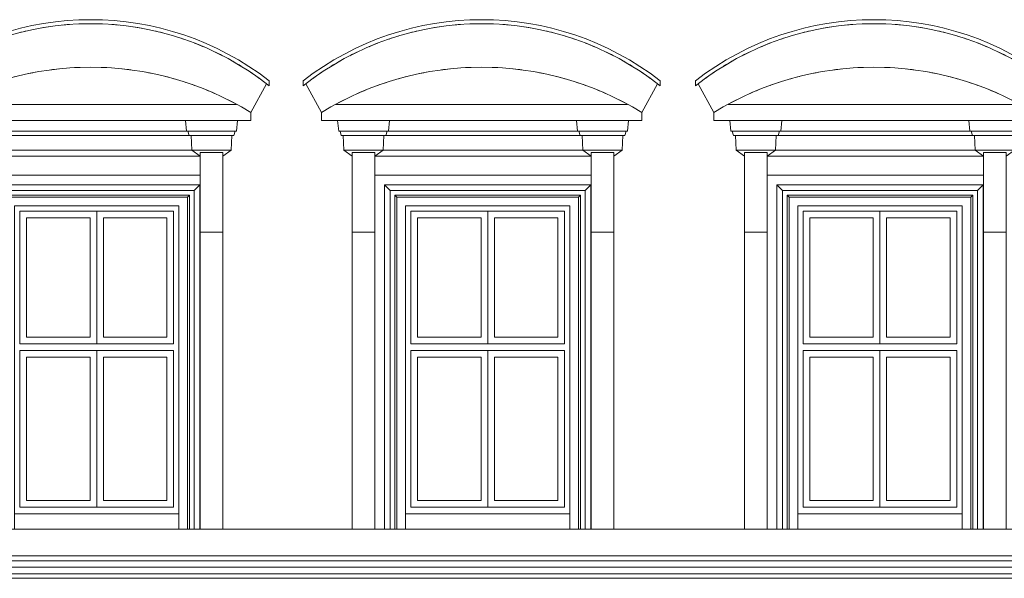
# Model space of a CAD drawing. Header units: metres. Extents: x -1.8 to 41.7, y -0.9 to 24.3.
# Tile 9 of 28: x 6.3 to 13.7, y 10.6 to 14.8. Entities that reach past the tile are written whole.
import ezdxf

# ---------------------------------------------------------------- set-up
doc = ezdxf.new("R2010")
doc.units = ezdxf.units.M
doc.layers.add('AV-STAVBA', color=7, linetype='Continuous', lineweight=18)

# ---------------------------------------------------------------- blocks, each defined once
blk = doc.blocks.new('WI_2-2_dvojité_bez středního sloupku - 1250x2320-1217601-Pohled JV')
at = {"layer": 'AV-STAVBA'}
for p, q in [((29.0798, 13.32), (29.0798, 12.325)), ((29.0798, 13.32), (30.2298, 13.32)), ((29.0798, 12.325), (29.0798, 13.32)), ((29.6548, 13.32), (29.0798, 13.32)), ((30.2298, 13.32), (29.6548, 13.32)), ((29.6548, 13.32), (29.6548, 12.325)), ((29.6548, 13.32), (29.6548, 12.325)), ((30.2298, 12.325), (30.2298, 13.32)), ((30.2298, 12.325), (30.2298, 13.32)), ((29.1298, 13.27), (29.1298, 12.375)), ((29.1298, 13.27), (29.6048, 13.27)), ((29.6048, 12.375), (29.6048, 13.27)), ((29.7048, 12.375), (29.7048, 13.27)), ((29.7048, 13.27), (30.1798, 13.27)), ((30.1798, 13.27), (30.1798, 12.375)), ((29.0798, 12.325), (30.2298, 12.325)), ((29.6548, 12.325), (29.0798, 12.325)), ((29.1298, 12.375), (29.6048, 12.375)), ((29.6548, 12.325), (30.2298, 12.325)), ((30.1798, 12.375), (29.7048, 12.375)), ((29.0798, 12.275), (29.0798, 11.1)), ((29.6134, 12.275), (29.0798, 12.275)), ((29.6548, 12.275), (29.0798, 12.275)), ((29.0798, 12.275), (29.0798, 11.1)), ((30.2298, 12.275), (29.6134, 12.275)), ((29.6548, 11.1), (29.6548, 12.275)), ((30.2298, 12.275), (29.6548, 12.275)), ((29.6548, 12.275), (29.6548, 11.1)), ((30.2298, 11.1), (30.2298, 12.275)), ((30.2298, 11.1), (30.2298, 12.275)), ((29.1298, 12.225), (29.6048, 12.225)), ((29.1298, 11.15), (29.1298, 12.225)), ((29.6048, 12.225), (29.6048, 11.15)), ((29.7048, 11.15), (29.7048, 12.225)), ((29.7048, 12.225), (30.1798, 12.225)), ((30.1798, 12.225), (30.1798, 11.15)), ((29.6048, 11.15), (29.1298, 11.15)), ((30.1798, 11.15), (29.7048, 11.15)), ((29.0798, 11.1), (29.6858, 11.1)), ((29.0798, 11.1), (29.6548, 11.1)), ((29.6548, 11.1), (30.2298, 11.1)), ((29.6858, 11.1), (30.2298, 11.1))]:
    blk.add_line(p, q, dxfattribs=at)
blk = doc.blocks.new('Podokenní římsa 3NP - Podokenní římsa 3NP-1611802-Pohled JV')
at = {"layer": 'AV-STAVBA'}
for p, q in [((5.6648, 10.935), (17.4948, 10.935)), ((17.4948, 10.735), (5.6648, 10.735)), ((17.4948, 10.651), (5.5193, 10.651)), ((17.4948, 10.697), (5.5653, 10.697)), ((17.4948, 10.5665), (5.4848, 10.5665)), ((17.4948, 10.601), (5.5193, 10.601))]:
    blk.add_line(p, q, dxfattribs=at)
blk = doc.blocks.new('Tympanon a šambrána 3NP2 - Tympanon a šambrána 2NP-1614480-Pohled JV')
at = {"layer": 'AV-STAVBA'}
for p, q in [((5.4914, 14.2747), (5.6098, 14.061)), ((8.0099, 14.061), (8.1283, 14.2747)), ((7.9036, 14.121), (5.7161, 14.121)), ((5.6098, 14.061), (5.6098, 14.001)), ((8.0099, 14.001), (8.0099, 14.061)), ((5.6098, 14.001), (8.0099, 14.001)), ((5.7382, 13.9215), (5.7298, 14.001)), ((6.1115, 13.9215), (6.1199, 14.001)), ((7.5282, 13.9215), (7.5198, 14.001)), ((7.9015, 13.9215), (7.9099, 14.001)), ((6.1115, 13.9215), (5.7382, 13.9215)), ((5.7573, 13.8877), (5.7482, 13.9215)), ((6.0924, 13.8877), (5.7573, 13.8877)), ((5.778, 13.7778), (5.7723, 13.8877)), ((6.0717, 13.7778), (6.0774, 13.8877)), ((6.0924, 13.8877), (6.1015, 13.9215)), ((7.5473, 13.8877), (6.0924, 13.8877)), ((7.5282, 13.9215), (6.1115, 13.9215)), ((7.9015, 13.9215), (7.5282, 13.9215)), ((7.5473, 13.8877), (7.5382, 13.9215)), ((7.8824, 13.8877), (7.5473, 13.8877)), ((7.568, 13.7778), (7.5623, 13.8877)), ((7.8617, 13.7778), (7.8674, 13.8877)), ((7.8824, 13.8877), (7.8915, 13.9215)), ((5.8398, 13.7327), (5.778, 13.7778)), ((6.0717, 13.7778), (5.778, 13.7778)), ((5.8398, 13.7195), (5.8398, 13.761)), ((5.8398, 13.761), (6.0099, 13.761)), ((6.0099, 13.7327), (6.0717, 13.7778)), ((6.0099, 13.761), (6.0099, 13.7195)), ((7.6298, 13.7327), (6.0099, 13.7327)), ((7.568, 13.7778), (6.0717, 13.7778)), ((7.6298, 13.7327), (7.568, 13.7778)), ((7.8617, 13.7778), (7.568, 13.7778)), ((7.6298, 13.7195), (7.6298, 13.761)), ((7.6298, 13.761), (7.7999, 13.761)), ((7.7999, 13.7327), (7.8617, 13.7778)), ((7.7999, 13.761), (7.7999, 13.7195)), ((5.8398, 13.7195), (5.8398, 13.6015)), ((6.0099, 13.6015), (6.0099, 13.7195)), ((7.6298, 13.7195), (7.6298, 13.6015)), ((7.7999, 13.6015), (7.7999, 13.7195)), ((5.8398, 13.3565), (5.8398, 13.6015)), ((6.0099, 13.6015), (6.0099, 13.3565)), ((6.0099, 13.59), (7.6298, 13.59)), ((7.6298, 13.3565), (7.6298, 13.6015)), ((7.7999, 13.6015), (7.7999, 13.3565)), ((6.1246, 13.4753), (6.0822, 13.5177)), ((6.0822, 13.5177), (6.0822, 10.935)), ((6.0822, 13.5177), (7.6276, 13.5177)), ((7.5851, 13.4753), (7.6276, 13.5177)), ((7.6276, 13.5177), (7.6276, 10.935)), ((6.1246, 13.4753), (6.1246, 10.935)), ((7.5851, 13.4753), (6.1246, 13.4753)), ((6.1749, 13.425), (6.1596, 13.4403)), ((6.1596, 13.4403), (6.1596, 10.935)), ((6.1596, 13.4403), (7.5501, 13.4403)), ((7.5349, 13.425), (7.5501, 13.4403)), ((7.5501, 13.4403), (7.5501, 10.935)), ((7.5851, 10.935), (7.5851, 13.4753)), ((5.8398, 13.2939), (5.8398, 13.3565)), ((6.0099, 13.3565), (6.0099, 13.2939)), ((6.1749, 13.425), (6.1749, 10.935)), ((7.5349, 13.425), (6.1749, 13.425)), ((6.2399, 13.36), (6.2399, 10.935)), ((6.2399, 13.36), (7.4699, 13.36)), ((7.4699, 13.36), (7.4699, 10.935)), ((7.5349, 10.935), (7.5349, 13.425)), ((7.6298, 13.2939), (7.6298, 13.3565)), ((7.7999, 13.3565), (7.7999, 13.2939)), ((5.8398, 13.2425), (5.8398, 13.2939)), ((6.0099, 13.2939), (6.0099, 13.2425)), ((7.6298, 13.2425), (7.6298, 13.2939)), ((7.7999, 13.2939), (7.7999, 13.2425)), ((5.8398, 13.2425), (5.8398, 13.1638)), ((6.0099, 13.1638), (6.0099, 13.2425)), ((7.6298, 13.2425), (7.6298, 13.1638)), ((7.7999, 13.1638), (7.7999, 13.2425)), ((5.8398, 13.1638), (6.0099, 13.1638)), ((5.8398, 10.935), (5.8398, 13.1638)), ((6.0099, 13.1638), (6.0099, 10.935)), ((7.6298, 13.1638), (7.7999, 13.1638)), ((7.6298, 10.935), (7.6298, 13.1638)), ((7.7999, 13.1638), (7.7999, 10.935))]:
    blk.add_line(p, q, dxfattribs=at)
for centre, radius, start, end in [((6.8098, 12.575), 2.1518, 98.46944, 100.16252), ((6.8098, 12.575), 2.1518, 94.23471, 95.64584), ((6.8098, 12.575), 2.1518, 84.35416, 85.76529), ((6.8098, 12.575), 2.1518, 79.83748, 81.53056), ((6.8098, 12.575), 2.1518, 106.93891, 108.81947), ((6.8098, 12.575), 2.1518, 102.70417, 104.51788), ((6.8098, 12.575), 2.1518, 75.48212, 77.29583), ((6.8098, 12.575), 2.1518, 71.18053, 73.06109), ((6.8098, 12.575), 2.1518, 111.17366, 113.09663), ((6.8098, 12.575), 2.1518, 66.90337, 68.82634), ((6.8098, 12.575), 2.1518, 115.40842, 117.36062), ((6.8098, 12.575), 2.1518, 62.63938, 64.59158), ((6.8098, 12.1073), 2.2928, 58.44065, 121.55935), ((6.8098, 12.575), 2.1518, 119.6432, 121.61672), ((6.8098, 12.1073), 2.2928, 92.00951, 93.00628), ((6.8098, 12.1073), 2.2928, 86.99381, 87.99051), ((6.8098, 12.575), 2.1518, 58.38328, 60.3568), ((6.8098, 12.575), 2.1518, 123.87798, 125.86771), ((6.8098, 12.1073), 2.2928, 104.08305, 105.78276), ((6.8098, 12.1073), 2.2928, 100.05433, 101.69093), ((6.8098, 12.1073), 2.2928, 96.03031, 97.51561), ((6.8098, 12.1073), 2.2928, 82.48443, 83.96971), ((6.8098, 12.1073), 2.2928, 78.30909, 79.94569), ((6.8098, 12.1073), 2.2928, 74.21726, 75.91697), ((6.8098, 12.575), 2.1518, 54.13229, 56.12202), ((6.8098, 12.1073), 2.2928, 108.11906, 109.8412), ((6.8098, 12.1073), 2.2928, 70.15882, 71.88096), ((6.8098, 12.1073), 2.2928, 112.16719, 113.88294), ((6.8098, 12.1073), 2.2928, 66.11708, 67.83283), ((6.8098, 12.1073), 2.2928, 116.23755, 117.9151), ((6.8098, 12.1073), 2.2928, 62.08491, 63.76244)]:
    blk.add_arc(centre, radius, start, end, dxfattribs=at)
blk = doc.blocks.new('Tympanon a šambrána 3NP1 - Tympanon a šambrána 2NP-1615617-Pohled JV')
at = {"layer": 'AV-STAVBA'}
for p, q in [((8.4214, 14.2747), (8.5398, 14.061)), ((10.9399, 14.061), (11.0583, 14.2747)), ((10.8336, 14.121), (8.6461, 14.121)), ((8.5398, 14.061), (8.5398, 14.001)), ((10.9399, 14.001), (10.9399, 14.061)), ((8.5398, 14.001), (10.9399, 14.001)), ((8.6682, 13.9215), (8.6598, 14.001)), ((9.0415, 13.9215), (9.0499, 14.001)), ((10.4582, 13.9215), (10.4498, 14.001)), ((10.8315, 13.9215), (10.8399, 14.001)), ((9.0415, 13.9215), (8.6682, 13.9215)), ((8.6873, 13.8877), (8.6782, 13.9215)), ((9.0224, 13.8877), (8.6873, 13.8877)), ((8.708, 13.7778), (8.7023, 13.8877)), ((9.0017, 13.7778), (9.0074, 13.8877)), ((9.0224, 13.8877), (9.0315, 13.9215)), ((10.4773, 13.8877), (9.0224, 13.8877)), ((10.4582, 13.9215), (9.0415, 13.9215)), ((10.8315, 13.9215), (10.4582, 13.9215)), ((10.4773, 13.8877), (10.4682, 13.9215)), ((10.8124, 13.8877), (10.4773, 13.8877)), ((10.498, 13.7778), (10.4923, 13.8877)), ((10.7917, 13.7778), (10.7974, 13.8877)), ((10.8124, 13.8877), (10.8215, 13.9215)), ((8.7698, 13.7327), (8.708, 13.7778)), ((9.0017, 13.7778), (8.708, 13.7778)), ((8.7698, 13.7195), (8.7698, 13.761)), ((8.7698, 13.761), (8.9399, 13.761)), ((8.9399, 13.7327), (9.0017, 13.7778)), ((8.9399, 13.761), (8.9399, 13.7195)), ((10.5598, 13.7327), (8.9399, 13.7327)), ((10.498, 13.7778), (9.0017, 13.7778)), ((10.5598, 13.7327), (10.498, 13.7778)), ((10.7917, 13.7778), (10.498, 13.7778)), ((10.5598, 13.7195), (10.5598, 13.761)), ((10.5598, 13.761), (10.7299, 13.761)), ((10.7299, 13.7327), (10.7917, 13.7778)), ((10.7299, 13.761), (10.7299, 13.7195)), ((8.7698, 13.7195), (8.7698, 13.6015)), ((8.9399, 13.6015), (8.9399, 13.7195)), ((10.5598, 13.7195), (10.5598, 13.6015)), ((10.7299, 13.6015), (10.7299, 13.7195)), ((8.7698, 13.3565), (8.7698, 13.6015)), ((8.9399, 13.6015), (8.9399, 13.3565)), ((8.9399, 13.59), (10.5598, 13.59)), ((10.5598, 13.3565), (10.5598, 13.6015)), ((10.7299, 13.6015), (10.7299, 13.3565)), ((9.0546, 13.4753), (9.0122, 13.5177)), ((9.0122, 13.5177), (9.0122, 10.935)), ((9.0122, 13.5177), (10.5576, 13.5177)), ((10.5151, 13.4753), (10.5576, 13.5177)), ((10.5576, 13.5177), (10.5576, 10.935)), ((9.0546, 13.4753), (9.0546, 10.935)), ((10.5151, 13.4753), (9.0546, 13.4753)), ((9.1049, 13.425), (9.0896, 13.4403)), ((9.0896, 13.4403), (9.0896, 10.935)), ((9.0896, 13.4403), (10.4801, 13.4403)), ((10.4649, 13.425), (10.4801, 13.4403)), ((10.4801, 13.4403), (10.4801, 10.935)), ((10.5151, 10.935), (10.5151, 13.4753)), ((8.7698, 13.2939), (8.7698, 13.3565)), ((8.9399, 13.3565), (8.9399, 13.2939)), ((9.1049, 13.425), (9.1049, 10.935)), ((10.4649, 13.425), (9.1049, 13.425)), ((9.1699, 13.36), (9.1699, 10.935)), ((9.1699, 13.36), (10.3999, 13.36)), ((10.3999, 13.36), (10.3999, 10.935)), ((10.4649, 10.935), (10.4649, 13.425)), ((10.5598, 13.2939), (10.5598, 13.3565)), ((10.7299, 13.3565), (10.7299, 13.2939)), ((8.7698, 13.2425), (8.7698, 13.2939)), ((8.9399, 13.2939), (8.9399, 13.2425)), ((10.5598, 13.2425), (10.5598, 13.2939)), ((10.7299, 13.2939), (10.7299, 13.2425)), ((8.7698, 13.2425), (8.7698, 13.1638)), ((8.9399, 13.1638), (8.9399, 13.2425)), ((10.5598, 13.2425), (10.5598, 13.1638)), ((10.7299, 13.1638), (10.7299, 13.2425)), ((8.7698, 13.1638), (8.9399, 13.1638)), ((8.7698, 10.935), (8.7698, 13.1638)), ((8.9399, 13.1638), (8.9399, 10.935)), ((10.5598, 13.1638), (10.7299, 13.1638)), ((10.5598, 10.935), (10.5598, 13.1638)), ((10.7299, 13.1638), (10.7299, 10.935))]:
    blk.add_line(p, q, dxfattribs=at)
for centre, radius, start, end in [((9.7398, 12.575), 2.1518, 98.46944, 100.16252), ((9.7398, 12.575), 2.1518, 94.23471, 95.64584), ((9.7398, 12.575), 2.1518, 84.35416, 85.76529), ((9.7398, 12.575), 2.1518, 79.83748, 81.53056), ((9.7398, 12.575), 2.1518, 106.93891, 108.81947), ((9.7398, 12.575), 2.1518, 102.70417, 104.51788), ((9.7398, 12.575), 2.1518, 75.48212, 77.29583), ((9.7398, 12.575), 2.1518, 71.18053, 73.06109), ((9.7398, 12.575), 2.1518, 111.17366, 113.09663), ((9.7398, 12.575), 2.1518, 66.90337, 68.82634), ((9.7398, 12.575), 2.1518, 115.40842, 117.36062), ((9.7398, 12.575), 2.1518, 62.63938, 64.59158), ((9.7398, 12.1073), 2.2928, 58.44065, 121.55935), ((9.7398, 12.575), 2.1518, 119.6432, 121.61672), ((9.7398, 12.1073), 2.2928, 92.00951, 93.00628), ((9.7398, 12.1073), 2.2928, 86.99381, 87.99051), ((9.7398, 12.575), 2.1518, 58.38328, 60.3568), ((9.7398, 12.575), 2.1518, 123.87798, 125.86771), ((9.7398, 12.1073), 2.2928, 104.08305, 105.78276), ((9.7398, 12.1073), 2.2928, 100.05433, 101.69093), ((9.7398, 12.1073), 2.2928, 96.03031, 97.51561), ((9.7398, 12.1073), 2.2928, 82.48443, 83.96971), ((9.7398, 12.1073), 2.2928, 78.30909, 79.94569), ((9.7398, 12.1073), 2.2928, 74.21726, 75.91697), ((9.7398, 12.575), 2.1518, 54.13229, 56.12202), ((9.7398, 12.1073), 2.2928, 108.11906, 109.8412), ((9.7398, 12.1073), 2.2928, 70.15882, 71.88096), ((9.7398, 12.1073), 2.2928, 112.16719, 113.88294), ((9.7398, 12.1073), 2.2928, 66.11708, 67.83283), ((9.7398, 12.1073), 2.2928, 116.23755, 117.9151), ((9.7398, 12.1073), 2.2928, 62.08491, 63.76244)]:
    blk.add_arc(centre, radius, start, end, dxfattribs=at)
blk = doc.blocks.new('Tympanon a šambrána 3NP3 - Tympanon a šambrána 2NP-1615727-Pohled JV')
at = {"layer": 'AV-STAVBA'}
for p, q in [((11.3614, 14.2747), (11.4798, 14.061)), ((13.8798, 14.061), (13.9982, 14.2747)), ((13.7736, 14.121), (11.586, 14.121)), ((11.4798, 14.061), (11.4798, 14.001)), ((13.8798, 14.001), (13.8798, 14.061)), ((11.4798, 14.001), (13.8798, 14.001)), ((11.6082, 13.9215), (11.5998, 14.001)), ((11.9815, 13.9215), (11.9898, 14.001)), ((13.3982, 13.9215), (13.3898, 14.001)), ((13.7715, 13.9215), (13.7798, 14.001)), ((11.9815, 13.9215), (11.6082, 13.9215)), ((11.6272, 13.8877), (11.6182, 13.9215)), ((11.9624, 13.8877), (11.6272, 13.8877)), ((11.648, 13.7778), (11.6422, 13.8877)), ((11.9416, 13.7778), (11.9474, 13.8877)), ((11.9624, 13.8877), (11.9715, 13.9215)), ((13.4172, 13.8877), (11.9624, 13.8877)), ((13.3982, 13.9215), (11.9815, 13.9215)), ((13.7715, 13.9215), (13.3982, 13.9215)), ((13.4172, 13.8877), (13.4082, 13.9215)), ((13.7524, 13.8877), (13.4172, 13.8877)), ((13.438, 13.7778), (13.4322, 13.8877)), ((13.7316, 13.7778), (13.7374, 13.8877)), ((13.7524, 13.8877), (13.7615, 13.9215)), ((11.7098, 13.7327), (11.648, 13.7778)), ((11.9416, 13.7778), (11.648, 13.7778)), ((11.7098, 13.7195), (11.7098, 13.761)), ((11.7098, 13.761), (11.8798, 13.761)), ((11.8798, 13.7327), (11.9416, 13.7778)), ((11.8798, 13.761), (11.8798, 13.7195)), ((13.4998, 13.7327), (11.8798, 13.7327)), ((13.438, 13.7778), (11.9416, 13.7778)), ((13.4998, 13.7327), (13.438, 13.7778)), ((13.7316, 13.7778), (13.438, 13.7778)), ((13.4998, 13.7195), (13.4998, 13.761)), ((13.4998, 13.761), (13.6698, 13.761)), ((13.6698, 13.7327), (13.7316, 13.7778)), ((13.6698, 13.761), (13.6698, 13.7195)), ((11.7098, 13.7195), (11.7098, 13.6015)), ((11.8798, 13.6015), (11.8798, 13.7195)), ((13.4998, 13.7195), (13.4998, 13.6015)), ((13.6698, 13.6015), (13.6698, 13.7195)), ((11.7098, 13.3565), (11.7098, 13.6015)), ((11.8798, 13.6015), (11.8798, 13.3565)), ((11.8798, 13.59), (13.4998, 13.59)), ((13.4998, 13.3565), (13.4998, 13.6015)), ((13.6698, 13.6015), (13.6698, 13.3565)), ((11.9945, 13.4753), (11.9521, 13.5177)), ((11.9521, 13.5177), (11.9521, 10.935)), ((11.9521, 13.5177), (13.4975, 13.5177)), ((13.4551, 13.4753), (13.4975, 13.5177)), ((13.4975, 13.5177), (13.4975, 10.935)), ((11.9945, 13.4753), (11.9945, 10.935)), ((13.4551, 13.4753), (11.9945, 13.4753)), ((12.0448, 13.425), (12.0295, 13.4403)), ((12.0295, 13.4403), (12.0295, 10.935)), ((12.0295, 13.4403), (13.4201, 13.4403)), ((13.4048, 13.425), (13.4201, 13.4403)), ((13.4201, 13.4403), (13.4201, 10.935)), ((13.4551, 10.935), (13.4551, 13.4753)), ((11.7098, 13.2939), (11.7098, 13.3565)), ((11.8798, 13.3565), (11.8798, 13.2939)), ((12.0448, 13.425), (12.0448, 10.935)), ((13.4048, 13.425), (12.0448, 13.425)), ((12.1098, 13.36), (12.1098, 10.935)), ((12.1098, 13.36), (13.3398, 13.36)), ((13.3398, 13.36), (13.3398, 10.935)), ((13.4048, 10.935), (13.4048, 13.425)), ((13.4998, 13.2939), (13.4998, 13.3565)), ((13.6698, 13.3565), (13.6698, 13.2939)), ((11.7098, 13.2425), (11.7098, 13.2939)), ((11.8798, 13.2939), (11.8798, 13.2425)), ((13.4998, 13.2425), (13.4998, 13.2939)), ((13.6698, 13.2939), (13.6698, 13.2425)), ((11.7098, 13.2425), (11.7098, 13.1638)), ((11.8798, 13.1638), (11.8798, 13.2425)), ((13.4998, 13.2425), (13.4998, 13.1638)), ((13.6698, 13.1638), (13.6698, 13.2425)), ((11.7098, 13.1638), (11.8798, 13.1638)), ((11.7098, 10.935), (11.7098, 13.1638)), ((11.8798, 13.1638), (11.8798, 10.935)), ((13.4998, 13.1638), (13.6698, 13.1638)), ((13.4998, 10.935), (13.4998, 13.1638)), ((13.6698, 13.1638), (13.6698, 10.935))]:
    blk.add_line(p, q, dxfattribs=at)
for centre, radius, start, end in [((12.6798, 12.575), 2.1518, 98.46944, 100.16252), ((12.6798, 12.575), 2.1518, 94.23471, 95.64584), ((12.6798, 12.575), 2.1518, 84.35416, 85.76529), ((12.6798, 12.575), 2.1518, 79.83748, 81.53056), ((12.6798, 12.575), 2.1518, 106.93891, 108.81947), ((12.6798, 12.575), 2.1518, 102.70417, 104.51788), ((12.6798, 12.575), 2.1518, 75.48212, 77.29583), ((12.6798, 12.575), 2.1518, 71.18053, 73.06109), ((12.6798, 12.575), 2.1518, 111.17366, 113.09663), ((12.6798, 12.575), 2.1518, 66.90337, 68.82634), ((12.6798, 12.575), 2.1518, 115.40842, 117.36062), ((12.6798, 12.575), 2.1518, 62.63938, 64.59158), ((12.6798, 12.1073), 2.2928, 58.44065, 121.55935), ((12.6798, 12.575), 2.1518, 119.6432, 121.61672), ((12.6798, 12.1073), 2.2928, 92.00951, 93.00628), ((12.6798, 12.1073), 2.2928, 86.99381, 87.99051), ((12.6798, 12.575), 2.1518, 58.38328, 60.3568), ((12.6798, 12.575), 2.1518, 123.87798, 125.86771), ((12.6798, 12.1073), 2.2928, 104.08305, 105.78276), ((12.6798, 12.1073), 2.2928, 100.05433, 101.69093), ((12.6798, 12.1073), 2.2928, 96.03031, 97.51561), ((12.6798, 12.1073), 2.2928, 82.48443, 83.96971), ((12.6798, 12.1073), 2.2928, 78.30909, 79.94569), ((12.6798, 12.1073), 2.2928, 74.21726, 75.91697), ((12.6798, 12.575), 2.1518, 54.13229, 56.12202), ((12.6798, 12.1073), 2.2928, 108.11906, 109.8412), ((12.6798, 12.1073), 2.2928, 70.15882, 71.88096), ((12.6798, 12.1073), 2.2928, 112.16719, 113.88294), ((12.6798, 12.1073), 2.2928, 66.11708, 67.83283), ((12.6798, 12.1073), 2.2928, 116.23755, 117.9151), ((12.6798, 12.1073), 2.2928, 62.08491, 63.76244)]:
    blk.add_arc(centre, radius, start, end, dxfattribs=at)

msp = doc.modelspace()

# ---------------------------------------------------------------- linework, layer by layer
at = {"layer": 'AV-STAVBA'}
for p, q in [((8.147, 14.2609), (8.147, 14.299)), ((8.4027, 14.299), (8.4027, 14.2609)), ((11.077, 14.2609), (11.077, 14.299)), ((11.3426, 14.299), (11.3426, 14.2609)), ((7.4699, 11.05), (6.2399, 11.05)), ((10.3999, 11.05), (9.1699, 11.05)), ((13.3398, 11.05), (12.1098, 11.05))]:
    msp.add_line(p, q, dxfattribs=at)
for centre, radius, start, end in [((6.8098, 12.575), 2.1818, 52.20154, 127.79846), ((6.8098, 12.575), 2.1518, 51.57931, 128.42069), ((9.7398, 12.575), 2.1818, 52.20154, 127.79846), ((9.7398, 12.575), 2.1518, 51.57931, 128.42069), ((12.6798, 12.575), 2.1818, 52.20154, 127.79846), ((12.6798, 12.575), 2.1518, 51.57931, 128.42069)]:
    msp.add_arc(centre, radius, start, end, dxfattribs=at)

# ---------------------------------------------------------------- block references
for name, p in [('Tympanon a šambrána 3NP2 - Tympanon a šambrána 2NP-1614480-Pohled JV', (0, 0)), ('Tympanon a šambrána 3NP1 - Tympanon a šambrána 2NP-1615617-Pohled JV', (0, 0)), ('Tympanon a šambrána 3NP3 - Tympanon a šambrána 2NP-1615727-Pohled JV', (0, 0)), ('WI_2-2_dvojité_bez středního sloupku - 1250x2320-1217601-Pohled JV', (-22.8, 0)), ('WI_2-2_dvojité_bez středního sloupku - 1250x2320-1217601-Pohled JV', (-19.87, 0)), ('WI_2-2_dvojité_bez středního sloupku - 1250x2320-1217601-Pohled JV', (-16.93, 0)), ('Podokenní římsa 3NP - Podokenní římsa 3NP-1611802-Pohled JV', (0, 0))]:
    msp.add_blockref(name, p, dxfattribs=at)

doc.saveas('drawing.dxf')
